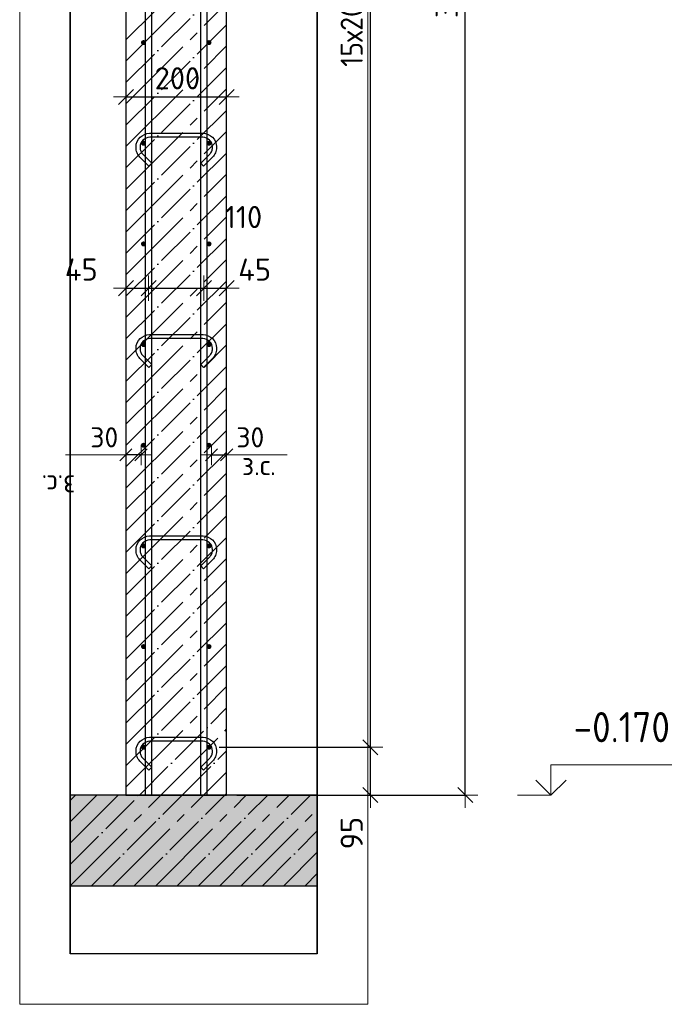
# Model space of a CAD drawing. Header units: millimetres. Extents: x -2258 to 68686, y -2266 to 30725.
# Tile 16 of 83: x 5283 to 6589, y 3010 to 4966. Entities that reach past the tile are written whole.
import ezdxf

# ---------------------------------------------------------------- set-up
doc = ezdxf.new("R2010")
doc.units = ezdxf.units.MM
doc.header["$PDMODE"] = 65
doc.linetypes.add('______11', pattern=[100, 80, -10, 0, -10])
doc.linetypes.add('______5', pattern=[220, 160, -20, 20, -20])
for name, color, linetype, lineweight in [('Standard', 7, 'Continuous', 25), ('Арм.стержн. вертикальными 1', 22, 'Continuous', 35), ('Арм.стержн.горизонт. 1', 180, 'Continuous', 35), ('Высотная отметки_ общее', 7, 'Continuous', 13), ('Размерная линия_ общее', 7, 'Continuous', 13), ('Размерная линия_ общее_1', 7, 'Continuous', 13)]:
    doc.layers.add(name, color=color, linetype=linetype, lineweight=lineweight)
doc.layers.add('Арм.стержн.Стяжки', color=7, linetype='Continuous', lineweight=35, true_color=0x501e0f)
doc.styles.add('ISOCPEUR', font='ISOCPEUR')
doc.dimstyles.new('DIMSTYLE_3', dxfattribs={"dimtxt": 44, "dimasz": 50, "dimexe": 0, "dimexo": 0, "dimgap": 22, "dimtad": 2, "dimdec": 0, "dimrnd": 5, "dimzin": 12, "dimdsep": 46, "dimtxsty": 'ISOCPEUR', "dimblk1": 'ALL_ML_STRICH', "dimblk2": 'ALL_ML_STRICH', "dimsah": 1, "dimcen": 0, "dimclrd": 7, "dimclre": 256, "dimclrt": 7, "dimadec": 0, "dimazin": 0, "dimtfac": 1, "dimtdec": 0, "dimtix": 1, "dimtmove": 2, "dimatfit": 3, "dimfxl": 0, "dimtzin": 0, "dimlwd": 0, "dimlwe": -3, "dimarcsym": 0})
doc.dimstyles.new('DIMSTYLE_7', dxfattribs={"dimtxt": 44, "dimasz": 50, "dimexe": 0, "dimexo": 0.001, "dimgap": 22, "dimtad": 2, "dimdec": 0, "dimrnd": 5, "dimzin": 12, "dimdsep": 46, "dimtxsty": 'ISOCPEUR', "dimblk1": 'ALL_ML_STRICH', "dimblk2": 'ALL_ML_STRICH', "dimsah": 1, "dimcen": 0, "dimse1": 1, "dimse2": 1, "dimclrd": 7, "dimclre": 256, "dimclrt": 7, "dimadec": 0, "dimazin": 0, "dimtfac": 1, "dimtdec": 0, "dimtix": 1, "dimtmove": 2, "dimatfit": 3, "dimfxl": 0, "dimtvp": 1.2, "dimtzin": 0, "dimlwd": 0, "dimlwe": -3, "dimarcsym": 0})
doc.dimstyles.new('DIMSTYLE_9', dxfattribs={"dimtxt": 40, "dimasz": 40, "dimexe": 0, "dimexo": 0.001, "dimgap": 20, "dimtad": 2, "dimdec": 0, "dimrnd": 5, "dimzin": 12, "dimdsep": 46, "dimtxsty": 'ISOCPEUR', "dimblk1": 'ALL_ML_STRICH', "dimblk2": 'ALL_ML_STRICH', "dimsah": 1, "dimcen": 0, "dimse1": 1, "dimse2": 1, "dimclrd": 7, "dimclre": 256, "dimclrt": 7, "dimadec": 0, "dimazin": 0, "dimtfac": 1, "dimtdec": 0, "dimtix": 1, "dimtmove": 2, "dimatfit": 3, "dimfxl": 0, "dimtvp": 1.2, "dimtzin": 0, "dimlwd": 0, "dimlwe": -3, "dimarcsym": 0})

# ---------------------------------------------------------------- blocks, each defined once
blk = doc.blocks.new('COMPLEX_ELEVATIONDIM_2')
at = {"layer": 'Высотная отметки_ общее', "color": 7, "linetype": 'Continuous', "lineweight": 13, "transparency": 33554687}
for p, q in [((6337.7, 3425.2), (6337.7, 3485.2)), ((6337.7, 3485.2), (6577.7, 3485.2)), ((6337.7, 3425.2), (6307.7, 3455.2)), ((6337.7, 3425.2), (6367.7, 3455.2)), ((6337.7, 3425.2), (6337.7, 3425.2)), ((6337.7, 3425.2), (6337.7, 3425.2)), ((6337.7, 3425.2), (6337.7, 3425.2)), ((6337.7, 3425.2), (6337.7, 3425.2))]:
    blk.add_line(p, q, dxfattribs=at)
blk.add_lwpolyline([(6337.7, 3425.2), (6277.7, 3425.2), (6277.7, 3425.2), (6271.6, 3425.2)], dxfattribs=at)
at = {"layer": 'Высотная отметки_ общее', "color": 7, "linetype": 'Continuous', "lineweight": 13, "transparency": 33554687, "insert": (6382.7, 3530.2), "char_height": 60, "width": 242.825, "attachment_point": 7, "style": 'ISOCPEUR'}
blk.add_mtext('\\W0.90;-0.170', dxfattribs=at)
blk = doc.blocks.new('ALL_ML_STRICH')
at = {"color": 0, "linetype": 'ByBlock', "lineweight": -2}
for p, q in [((0, -0.5), (0, 0.5)), ((-1, 0), (0.5, 0)), ((-0.3, -0.3), (0.3, 0.3))]:
    blk.add_line(p, q, dxfattribs=at)
blk = doc.blocks.new('*D33')
at = {"layer": 'DEFPOINTS', "color": 7, "linetype": 'Continuous', "lineweight": 13, "transparency": 33554687}
for p in [(5815.7, 6615.2), (5693.7, 3425.2), (6167.7, 3425.2)]:
    blk.add_point(p, dxfattribs=at)
at = {"layer": 'Размерная линия_ общее', "color": 253, "linetype": 'Continuous', "lineweight": -2, "true_color": 0xa0a0a0, "transparency": 33554687}
for p, q in [((5835.7, 6615.2), (6167.7, 6615.2)), ((5713.7, 3425.2), (6167.7, 3425.2))]:
    blk.add_line(p, q, dxfattribs=at)
at = {"layer": 'Размерная линия_ общее', "color": 7, "linetype": 'Continuous', "lineweight": -2, "transparency": 33554687}
blk.add_line((6167.7, 3425.2), (6167.7, 6615.2), dxfattribs=at)
at = {"layer": 'Размерная линия_ общее', "color": 7, "linetype": 'Continuous', "lineweight": 13, "transparency": 33554687, "xscale": 50, "yscale": 50, "zscale": 50}
for p, rotation in [((6167.7, 6615.2), 90), ((6167.7, 3425.2), 270)]:
    blk.add_blockref('ALL_ML_STRICH', p, dxfattribs=dict(at, rotation=rotation))
at = {"layer": 'Размерная линия_ общее', "color": 7, "linetype": 'Continuous', "lineweight": 13, "transparency": 33554687, "insert": (6130.7, 5026.8), "char_height": 44, "width": 176, "attachment_point": 5, "rotation": 90, "style": 'ISOCPEUR'}
blk.add_mtext('\\A1;{3190}', dxfattribs=at)
blk = doc.blocks.new('*D35')
at = {"layer": 'DEFPOINTS', "color": 7, "linetype": 'Continuous', "lineweight": 13, "transparency": 33554687}
for p in [(5658.7, 3520.2), (5693.7, 3425.2), (5979.1, 3425.2)]:
    blk.add_point(p, dxfattribs=at)
at = {"layer": 'Размерная линия_ общее', "color": 253, "linetype": 'Continuous', "lineweight": -2, "true_color": 0xa0a0a0, "transparency": 33554687}
for p, q in [((5678.7, 3520.2), (5979.1, 3520.2)), ((5713.7, 3425.2), (5979.1, 3425.2))]:
    blk.add_line(p, q, dxfattribs=at)
at = {"layer": 'Размерная линия_ общее', "color": 7, "linetype": 'Continuous', "lineweight": -2, "transparency": 33554687}
blk.add_line((5979.1, 3425.2), (5979.1, 3520.2), dxfattribs=at)
at = {"layer": 'Размерная линия_ общее', "color": 7, "linetype": 'Continuous', "lineweight": 13, "transparency": 33554687, "xscale": 50, "yscale": 50, "zscale": 50}
for p, rotation in [((5979.1, 3520.2), 90), ((5979.1, 3425.2), 270)]:
    blk.add_blockref('ALL_ML_STRICH', p, dxfattribs=dict(at, rotation=rotation))
at = {"layer": 'Размерная линия_ общее', "color": 7, "linetype": 'Continuous', "lineweight": 13, "transparency": 33554687, "insert": (5942.1, 3349.7), "char_height": 44, "width": 88, "attachment_point": 5, "rotation": 90, "style": 'ISOCPEUR'}
blk.add_mtext('\\A1;{95}', dxfattribs=at)
blk = doc.blocks.new('*D36')
at = {"layer": 'DEFPOINTS', "color": 7, "linetype": 'Continuous', "lineweight": 13, "transparency": 33554687}
for p in [(5658.7, 6520.2), (5658.7, 3520.2), (5979.1, 3520.2)]:
    blk.add_point(p, dxfattribs=at)
at = {"layer": 'Размерная линия_ общее', "color": 253, "linetype": 'Continuous', "lineweight": -2, "true_color": 0xa0a0a0, "transparency": 33554687}
for p, q in [((5678.7, 6520.2), (5979.1, 6520.2)), ((5678.7, 3520.2), (5979.1, 3520.2))]:
    blk.add_line(p, q, dxfattribs=at)
at = {"layer": 'Размерная линия_ общее', "color": 7, "linetype": 'Continuous', "lineweight": -2, "transparency": 33554687}
blk.add_line((5979.1, 3520.2), (5979.1, 6520.2), dxfattribs=at)
at = {"layer": 'Размерная линия_ общее', "color": 7, "linetype": 'Continuous', "lineweight": 13, "transparency": 33554687, "xscale": 50, "yscale": 50, "zscale": 50}
for p, rotation in [((5979.1, 6520.2), 90), ((5979.1, 3520.2), 270)]:
    blk.add_blockref('ALL_ML_STRICH', p, dxfattribs=dict(at, rotation=rotation))
at = {"layer": 'Размерная линия_ общее', "color": 7, "linetype": 'Continuous', "lineweight": 13, "transparency": 33554687, "insert": (5920.1, 4872.2), "char_height": 44, "width": 2.2, "attachment_point": 1, "rotation": 90, "line_spacing_factor": 0.60241, "style": 'ISOCPEUR'}
blk.add_mtext('\\W0.91;15х200=3000', dxfattribs=at)
blk = doc.blocks.new('*D40')
at = {"layer": 'DEFPOINTS', "color": 7, "linetype": 'Continuous', "lineweight": 13, "transparency": 33554687}
for p in [(5663.7, 4101), (5663.7, 4092.3), (5693.7, 4092.3)]:
    blk.add_point(p, dxfattribs=at)
at = {"layer": 'Размерная линия_ общее_1', "color": 7, "linetype": 'Continuous', "lineweight": -2, "transparency": 33554687}
blk.add_line((5663.7, 4101), (5693.7, 4101), dxfattribs=at)
at = {"layer": 'Размерная линия_ общее_1', "color": 7, "linetype": 'Continuous', "lineweight": 13, "transparency": 33554687, "xscale": 40, "yscale": 40, "zscale": 40, "rotation": 180}
blk.add_blockref('ALL_ML_STRICH', (5663.7, 4101), dxfattribs=at)
at = {"layer": 'Размерная линия_ общее_1', "color": 7, "linetype": 'Continuous', "lineweight": 13, "transparency": 33554687, "xscale": 40, "yscale": 40, "zscale": 40}
blk.add_blockref('ALL_ML_STRICH', (5693.7, 4101), dxfattribs=at)
at = {"layer": 'Размерная линия_ общее_1', "color": 7, "linetype": 'Continuous', "lineweight": 13, "transparency": 33554687, "insert": (5740.7, 4136), "char_height": 40, "width": 80, "attachment_point": 5, "style": 'ISOCPEUR'}
blk.add_mtext('\\A1;{30}', dxfattribs=at)
at = {"layer": 'Размерная линия_ общее_1', "color": 7, "linetype": 'Continuous', "lineweight": 13, "transparency": 33554687, "insert": (5724.2, 4100.8), "char_height": 40, "width": 2, "attachment_point": 1, "line_spacing_factor": 0.60241, "style": 'ISOCPEUR'}
blk.add_mtext('з.с.', dxfattribs=at)
blk = doc.blocks.new('*D41')
at = {"layer": 'DEFPOINTS', "color": 7, "linetype": 'Continuous', "lineweight": 13, "transparency": 33554687}
for p in [(5493.7, 4432.3), (5493.7, 4422.9), (5538.7, 4434.7)]:
    blk.add_point(p, dxfattribs=at)
at = {"layer": 'Размерная линия_ общее', "color": 7, "linetype": 'Continuous', "lineweight": -2, "transparency": 33554687}
blk.add_line((5493.7, 4432.3), (5538.7, 4432.3), dxfattribs=at)
at = {"layer": 'Размерная линия_ общее', "color": 7, "linetype": 'Continuous', "lineweight": 13, "transparency": 33554687, "xscale": 50, "yscale": 50, "zscale": 50, "rotation": 180}
blk.add_blockref('ALL_ML_STRICH', (5493.7, 4432.3), dxfattribs=at)
at = {"layer": 'Размерная линия_ общее', "color": 7, "linetype": 'Continuous', "lineweight": 13, "transparency": 33554687, "xscale": 50, "yscale": 50, "zscale": 50}
blk.add_blockref('ALL_ML_STRICH', (5538.7, 4432.3), dxfattribs=at)
at = {"layer": 'Размерная линия_ общее', "color": 7, "linetype": 'Continuous', "lineweight": 13, "transparency": 33554687, "insert": (5405, 4469.4), "char_height": 44, "width": 88, "attachment_point": 5, "style": 'ISOCPEUR'}
blk.add_mtext('\\A1;{45}', dxfattribs=at)
blk = doc.blocks.new('*D42')
at = {"layer": 'DEFPOINTS', "color": 7, "linetype": 'Continuous', "lineweight": 13, "transparency": 33554687}
for p in [(5538.7, 4434.7), (5538.7, 4432.3), (5648.7, 4438.6)]:
    blk.add_point(p, dxfattribs=at)
at = {"layer": 'Размерная линия_ общее', "color": 7, "linetype": 'Continuous', "lineweight": -2, "transparency": 33554687}
blk.add_line((5538.7, 4432.3), (5648.7, 4432.3), dxfattribs=at)
at = {"layer": 'Размерная линия_ общее', "color": 7, "linetype": 'Continuous', "lineweight": 13, "transparency": 33554687, "xscale": 50, "yscale": 50, "zscale": 50, "rotation": 180}
blk.add_blockref('ALL_ML_STRICH', (5538.7, 4432.3), dxfattribs=at)
at = {"layer": 'Размерная линия_ общее', "color": 7, "linetype": 'Continuous', "lineweight": 13, "transparency": 33554687, "xscale": 50, "yscale": 50, "zscale": 50}
blk.add_blockref('ALL_ML_STRICH', (5648.7, 4432.3), dxfattribs=at)
at = {"layer": 'Размерная линия_ общее', "color": 7, "linetype": 'Continuous', "lineweight": 13, "transparency": 33554687, "insert": (5727.2, 4573.7), "char_height": 44, "width": 132, "attachment_point": 5, "style": 'ISOCPEUR'}
blk.add_mtext('\\A1;{110}', dxfattribs=at)
blk = doc.blocks.new('*D43')
at = {"layer": 'DEFPOINTS', "color": 7, "linetype": 'Continuous', "lineweight": 13, "transparency": 33554687}
for p in [(5648.7, 4438.6), (5648.7, 4432.3), (5693.7, 4431.5)]:
    blk.add_point(p, dxfattribs=at)
at = {"layer": 'Размерная линия_ общее', "color": 7, "linetype": 'Continuous', "lineweight": -2, "transparency": 33554687}
blk.add_line((5648.7, 4432.3), (5693.7, 4432.3), dxfattribs=at)
at = {"layer": 'Размерная линия_ общее', "color": 7, "linetype": 'Continuous', "lineweight": 13, "transparency": 33554687, "xscale": 50, "yscale": 50, "zscale": 50, "rotation": 180}
blk.add_blockref('ALL_ML_STRICH', (5648.7, 4432.3), dxfattribs=at)
at = {"layer": 'Размерная линия_ общее', "color": 7, "linetype": 'Continuous', "lineweight": 13, "transparency": 33554687, "xscale": 50, "yscale": 50, "zscale": 50}
blk.add_blockref('ALL_ML_STRICH', (5693.7, 4432.3), dxfattribs=at)
at = {"layer": 'Размерная линия_ общее', "color": 7, "linetype": 'Continuous', "lineweight": 13, "transparency": 33554687, "insert": (5749.3, 4469.3), "char_height": 44, "width": 88, "attachment_point": 5, "style": 'ISOCPEUR'}
blk.add_mtext('\\A1;{45}', dxfattribs=at)
blk = doc.blocks.new('*D44')
at = {"layer": 'DEFPOINTS', "color": 7, "linetype": 'Continuous', "lineweight": 13, "transparency": 33554687}
for p in [(5493.7, 4812.3), (5493.7, 4802.9), (5693.7, 4811.5)]:
    blk.add_point(p, dxfattribs=at)
at = {"layer": 'Размерная линия_ общее', "color": 253, "linetype": 'Continuous', "lineweight": -2, "true_color": 0xa0a0a0, "transparency": 33554687}
for p, q in [((5493.7, 4812.3), (5493.7, 4812.3)), ((5693.7, 4812.3), (5693.7, 4812.3))]:
    blk.add_line(p, q, dxfattribs=at)
at = {"layer": 'Размерная линия_ общее', "color": 7, "linetype": 'Continuous', "lineweight": -2, "transparency": 33554687}
blk.add_line((5493.7, 4812.3), (5693.7, 4812.3), dxfattribs=at)
at = {"layer": 'Размерная линия_ общее', "color": 7, "linetype": 'Continuous', "lineweight": 13, "transparency": 33554687, "xscale": 50, "yscale": 50, "zscale": 50, "rotation": 180}
blk.add_blockref('ALL_ML_STRICH', (5493.7, 4812.3), dxfattribs=at)
at = {"layer": 'Размерная линия_ общее', "color": 7, "linetype": 'Continuous', "lineweight": 13, "transparency": 33554687, "xscale": 50, "yscale": 50, "zscale": 50}
blk.add_blockref('ALL_ML_STRICH', (5693.7, 4812.3), dxfattribs=at)
at = {"layer": 'Размерная линия_ общее', "color": 7, "linetype": 'Continuous', "lineweight": 13, "transparency": 33554687, "insert": (5595.9, 4849.3), "char_height": 44, "width": 132, "attachment_point": 5, "style": 'ISOCPEUR'}
blk.add_mtext('\\A1;{200}', dxfattribs=at)
blk = doc.blocks.new('*D45')
at = {"layer": 'DEFPOINTS', "color": 7, "linetype": 'Continuous', "lineweight": 13, "transparency": 33554687}
for p in [(5493.7, 4092.3), (5523.7, 4101), (5523.7, 4092.3)]:
    blk.add_point(p, dxfattribs=at)
at = {"layer": 'Размерная линия_ общее_1', "color": 7, "linetype": 'Continuous', "lineweight": -2, "transparency": 33554687}
blk.add_line((5523.7, 4101), (5493.7, 4101), dxfattribs=at)
at = {"layer": 'Размерная линия_ общее_1', "color": 7, "linetype": 'Continuous', "lineweight": 13, "transparency": 33554687, "xscale": 40, "yscale": 40, "zscale": 40}
for p, rotation in [((5493.7, 4101), 180), ((5523.7, 4101), 360)]:
    blk.add_blockref('ALL_ML_STRICH', p, dxfattribs=dict(at, rotation=rotation))
at = {"layer": 'Размерная линия_ общее_1', "color": 7, "linetype": 'Continuous', "lineweight": 13, "transparency": 33554687, "insert": (5450.7, 4136), "char_height": 40, "width": 80, "attachment_point": 5, "style": 'ISOCPEUR'}
blk.add_mtext('\\A1;{30}', dxfattribs=at)
at = {"layer": 'Размерная линия_ общее_1', "color": 7, "linetype": 'Continuous', "lineweight": 13, "transparency": 33554687, "insert": (5393.1, 4020.8), "char_height": 40, "width": 2, "attachment_point": 1, "rotation": 180, "line_spacing_factor": 0.60241, "style": 'ISOCPEUR'}
blk.add_mtext('з.с.', dxfattribs=at)

msp = doc.modelspace()

# ---------------------------------------------------------------- hatches: boundary and pattern name
at = {"linetype": 'Continuous', "lineweight": -3, "transparency": 33554687}
msp.add_hatch(color=7, dxfattribs=at).paths.add_polyline_path([(5382.7, 3425.2), (5382.7, 3245.2), (5873.8, 3245.2), (5873.8, 3425.2)])
at = {"layer": 'Арм.стержн.горизонт. 1', "linetype": 'Continuous', "lineweight": 50, "transparency": 33554687}
for points in [[(5533.7, 4920.2), (5533.3, 4922.2), (5532.2, 4923.8), (5530.6, 4924.9), (5528.7, 4925.2), (5526.8, 4924.9), (5525.1, 4923.8), (5524, 4922.2), (5523.7, 4920.2), (5524, 4918.3), (5525.1, 4916.7), (5526.8, 4915.6), (5528.7, 4915.2), (5530.6, 4915.6), (5532.2, 4916.7), (5533.3, 4918.3)], [(5663.7, 4920.2), (5663.3, 4922.2), (5662.2, 4923.8), (5660.6, 4924.9), (5658.7, 4925.2), (5656.8, 4924.9), (5655.1, 4923.8), (5654, 4922.2), (5653.7, 4920.2), (5654, 4918.3), (5655.1, 4916.7), (5656.8, 4915.6), (5658.7, 4915.2), (5660.6, 4915.6), (5662.2, 4916.7), (5663.3, 4918.3)], [(5533.7, 4720.2), (5533.3, 4722.2), (5532.2, 4723.8), (5530.6, 4724.9), (5528.7, 4725.2), (5526.8, 4724.9), (5525.1, 4723.8), (5524, 4722.2), (5523.7, 4720.2), (5524, 4718.3), (5525.1, 4716.7), (5526.8, 4715.6), (5528.7, 4715.2), (5530.6, 4715.6), (5532.2, 4716.7), (5533.3, 4718.3)], [(5663.7, 4720.2), (5663.3, 4722.2), (5662.2, 4723.8), (5660.6, 4724.9), (5658.7, 4725.2), (5656.8, 4724.9), (5655.1, 4723.8), (5654, 4722.2), (5653.7, 4720.2), (5654, 4718.3), (5655.1, 4716.7), (5656.8, 4715.6), (5658.7, 4715.2), (5660.6, 4715.6), (5662.2, 4716.7), (5663.3, 4718.3)], [(5533.7, 4520.2), (5533.3, 4522.2), (5532.2, 4523.8), (5530.6, 4524.9), (5528.7, 4525.2), (5526.8, 4524.9), (5525.1, 4523.8), (5524, 4522.2), (5523.7, 4520.2), (5524, 4518.3), (5525.1, 4516.7), (5526.8, 4515.6), (5528.7, 4515.2), (5530.6, 4515.6), (5532.2, 4516.7), (5533.3, 4518.3)], [(5663.7, 4520.2), (5663.3, 4522.2), (5662.2, 4523.8), (5660.6, 4524.9), (5658.7, 4525.2), (5656.8, 4524.9), (5655.1, 4523.8), (5654, 4522.2), (5653.7, 4520.2), (5654, 4518.3), (5655.1, 4516.7), (5656.8, 4515.6), (5658.7, 4515.2), (5660.6, 4515.6), (5662.2, 4516.7), (5663.3, 4518.3)], [(5533.7, 4320.2), (5533.3, 4322.2), (5532.2, 4323.8), (5530.6, 4324.9), (5528.7, 4325.2), (5526.8, 4324.9), (5525.1, 4323.8), (5524, 4322.2), (5523.7, 4320.2), (5524, 4318.3), (5525.1, 4316.7), (5526.8, 4315.6), (5528.7, 4315.2), (5530.6, 4315.6), (5532.2, 4316.7), (5533.3, 4318.3)], [(5663.7, 4320.2), (5663.3, 4322.2), (5662.2, 4323.8), (5660.6, 4324.9), (5658.7, 4325.2), (5656.8, 4324.9), (5655.1, 4323.8), (5654, 4322.2), (5653.7, 4320.2), (5654, 4318.3), (5655.1, 4316.7), (5656.8, 4315.6), (5658.7, 4315.2), (5660.6, 4315.6), (5662.2, 4316.7), (5663.3, 4318.3)], [(5533.7, 4120.2), (5533.3, 4122.2), (5532.2, 4123.8), (5530.6, 4124.9), (5528.7, 4125.2), (5526.8, 4124.9), (5525.1, 4123.8), (5524, 4122.2), (5523.7, 4120.2), (5524, 4118.3), (5525.1, 4116.7), (5526.8, 4115.6), (5528.7, 4115.2), (5530.6, 4115.6), (5532.2, 4116.7), (5533.3, 4118.3)], [(5663.7, 4120.2), (5663.3, 4122.2), (5662.2, 4123.8), (5660.6, 4124.9), (5658.7, 4125.2), (5656.8, 4124.9), (5655.1, 4123.8), (5654, 4122.2), (5653.7, 4120.2), (5654, 4118.3), (5655.1, 4116.7), (5656.8, 4115.6), (5658.7, 4115.2), (5660.6, 4115.6), (5662.2, 4116.7), (5663.3, 4118.3)], [(5533.7, 3920.2), (5533.3, 3922.2), (5532.2, 3923.8), (5530.6, 3924.9), (5528.7, 3925.2), (5526.8, 3924.9), (5525.1, 3923.8), (5524, 3922.2), (5523.7, 3920.2), (5524, 3918.3), (5525.1, 3916.7), (5526.8, 3915.6), (5528.7, 3915.2), (5530.6, 3915.6), (5532.2, 3916.7), (5533.3, 3918.3)], [(5663.7, 3920.2), (5663.3, 3922.2), (5662.2, 3923.8), (5660.6, 3924.9), (5658.7, 3925.2), (5656.8, 3924.9), (5655.1, 3923.8), (5654, 3922.2), (5653.7, 3920.2), (5654, 3918.3), (5655.1, 3916.7), (5656.8, 3915.6), (5658.7, 3915.2), (5660.6, 3915.6), (5662.2, 3916.7), (5663.3, 3918.3)], [(5533.7, 3720.2), (5533.3, 3722.2), (5532.2, 3723.8), (5530.6, 3724.9), (5528.7, 3725.2), (5526.8, 3724.9), (5525.1, 3723.8), (5524, 3722.2), (5523.7, 3720.2), (5524, 3718.3), (5525.1, 3716.7), (5526.8, 3715.6), (5528.7, 3715.2), (5530.6, 3715.6), (5532.2, 3716.7), (5533.3, 3718.3)], [(5663.7, 3720.2), (5663.3, 3722.2), (5662.2, 3723.8), (5660.6, 3724.9), (5658.7, 3725.2), (5656.8, 3724.9), (5655.1, 3723.8), (5654, 3722.2), (5653.7, 3720.2), (5654, 3718.3), (5655.1, 3716.7), (5656.8, 3715.6), (5658.7, 3715.2), (5660.6, 3715.6), (5662.2, 3716.7), (5663.3, 3718.3)], [(5533.7, 3520.2), (5533.3, 3522.2), (5532.2, 3523.8), (5530.6, 3524.9), (5528.7, 3525.2), (5526.8, 3524.9), (5525.1, 3523.8), (5524, 3522.2), (5523.7, 3520.2), (5524, 3518.3), (5525.1, 3516.7), (5526.8, 3515.6), (5528.7, 3515.2), (5530.6, 3515.6), (5532.2, 3516.7), (5533.3, 3518.3)], [(5663.7, 3520.2), (5663.3, 3522.2), (5662.2, 3523.8), (5660.6, 3524.9), (5658.7, 3525.2), (5656.8, 3524.9), (5655.1, 3523.8), (5654, 3522.2), (5653.7, 3520.2), (5654, 3518.3), (5655.1, 3516.7), (5656.8, 3515.6), (5658.7, 3515.2), (5660.6, 3515.6), (5662.2, 3516.7), (5663.3, 3518.3)]]:
    msp.add_hatch(color=4, dxfattribs=at).paths.add_polyline_path(points)

# ---------------------------------------------------------------- linework, layer by layer
at = {"color": 52, "linetype": 'Continuous', "lineweight": -3, "transparency": 33554687}
for p, q in [((5382.7, 7899.6), (5382.7, 3109.6)), ((5382.7, 3109.6), (5382.7, 7899.6)), ((5873.8, 7899.6), (5873.8, 3109.6)), ((5873.8, 3109.6), (5873.8, 7899.6)), ((5873.8, 3109.6), (5382.7, 3109.6)), ((5873.8, 3109.6), (5382.7, 3109.6))]:
    msp.add_line(p, q, dxfattribs=at)
at = {"color": 7, "linetype": 'Continuous', "lineweight": 25, "transparency": 33554687}
for p, q in [((5382.7, 3475.2), (5382.7, 3195.2)), ((5873.8, 3195.2), (5873.8, 3475.2)), ((5493.7, 3425.2), (5382.7, 3425.2)), ((5693.7, 3425.2), (5493.7, 3425.2)), ((5873.8, 3425.2), (5693.7, 3425.2)), ((5382.7, 3245.2), (5873.8, 3245.2))]:
    msp.add_line(p, q, dxfattribs=at)
at = {"color": 7, "linetype": '______11', "lineweight": -3, "transparency": 33554687}
for p, q in [((5382.7, 3372.2), (5435.8, 3425.2)), ((5382.7, 3287.3), (5520.6, 3425.2)), ((5425.5, 3245.2), (5605.5, 3425.2)), ((5510.3, 3245.2), (5690.3, 3425.2)), ((5595.2, 3245.2), (5775.2, 3425.2)), ((5680, 3245.2), (5860, 3425.2)), ((5764.9, 3245.2), (5873.8, 3354.1)), ((5849.7, 3245.2), (5873.8, 3269.3))]:
    msp.add_line(p, q, dxfattribs=at)
at = {"color": 7, "linetype": '______5', "lineweight": -3, "transparency": 33554687}
for p, q in [((5382.7, 3414.6), (5393.4, 3425.2)), ((5382.7, 3329.8), (5478.2, 3425.2)), ((5383.1, 3245.2), (5563.1, 3425.2)), ((5467.9, 3245.2), (5647.9, 3425.2)), ((5552.8, 3245.2), (5732.8, 3425.2)), ((5637.6, 3245.2), (5817.6, 3425.2)), ((5722.5, 3245.2), (5873.8, 3396.6)), ((5807.3, 3245.2), (5873.8, 3311.7))]:
    msp.add_line(p, q, dxfattribs=at)
at = {"layer": 'Standard', "color": 7, "linetype": 'Continuous', "lineweight": 25, "transparency": 33554687}
for p, q in [((5493.7, 6615.2), (5493.7, 3425.2)), ((5693.7, 3425.2), (5693.7, 6615.2)), ((5493.7, 3425.2), (5693.7, 3425.2))]:
    msp.add_line(p, q, dxfattribs=at)
at = {"layer": 'Standard', "color": 7, "linetype": '______11', "lineweight": -3, "transparency": 33554687}
for p, q in [((5493.7, 4925.6), (5693.7, 5125.6)), ((5493.7, 4840.8), (5693.7, 5040.8)), ((5493.7, 4755.9), (5693.7, 4955.9)), ((5493.7, 4671.1), (5693.7, 4871.1)), ((5493.7, 4586.2), (5693.7, 4786.2)), ((5493.7, 4501.4), (5693.7, 4701.4)), ((5493.7, 4416.5), (5693.7, 4616.5)), ((5493.7, 4331.7), (5693.7, 4531.7)), ((5493.7, 4246.8), (5693.7, 4446.8)), ((5493.7, 4162), (5693.7, 4362)), ((5493.7, 4077.1), (5693.7, 4277.1)), ((5493.7, 3992.3), (5693.7, 4192.3)), ((5493.7, 3907.4), (5693.7, 4107.4)), ((5493.7, 3822.5), (5693.7, 4022.5)), ((5493.7, 3737.7), (5693.7, 3937.7)), ((5493.7, 3652.8), (5693.7, 3852.8)), ((5493.7, 3568), (5693.7, 3768)), ((5493.7, 3483.1), (5693.7, 3683.1)), ((5520.6, 3425.2), (5693.7, 3598.3)), ((5605.5, 3425.2), (5693.7, 3513.4)), ((5690.3, 3425.2), (5693.7, 3428.6))]:
    msp.add_line(p, q, dxfattribs=at)
at = {"layer": 'Standard', "color": 7, "linetype": '______5', "lineweight": -3, "transparency": 33554687}
for p, q in [((5493.7, 4883.2), (5693.7, 5083.2)), ((5493.7, 4798.4), (5693.7, 4998.4)), ((5493.7, 4713.5), (5693.7, 4913.5)), ((5493.7, 4628.6), (5693.7, 4828.6)), ((5493.7, 4543.8), (5693.7, 4743.8)), ((5493.7, 4458.9), (5693.7, 4658.9)), ((5493.7, 4374.1), (5693.7, 4574.1)), ((5493.7, 4289.2), (5693.7, 4489.2)), ((5493.7, 4204.4), (5693.7, 4404.4)), ((5493.7, 4119.5), (5693.7, 4319.5)), ((5493.7, 4034.7), (5693.7, 4234.7)), ((5493.7, 3949.8), (5693.7, 4149.8)), ((5493.7, 3865), (5693.7, 4065)), ((5493.7, 3780.1), (5693.7, 3980.1)), ((5493.7, 3695.3), (5693.7, 3895.3)), ((5493.7, 3610.4), (5693.7, 3810.4)), ((5493.7, 3525.6), (5693.7, 3725.6)), ((5493.7, 3440.7), (5693.7, 3640.7)), ((5563.1, 3425.2), (5693.7, 3555.9)), ((5647.9, 3425.2), (5693.7, 3471))]:
    msp.add_line(p, q, dxfattribs=at)
at = {"layer": 'Standard', "color": 7, "linetype": 'Continuous', "lineweight": 13, "transparency": 33554687}
for p, q in [((5493.7, 4101), (5373.7, 4101)), ((5693.7, 4101), (5813.7, 4101))]:
    msp.add_line(p, q, dxfattribs=at)
msp.add_lwpolyline([(5282.7, 3009.6), (5973.8, 3009.6), (5973.8, 7999.6), (5282.7, 7999.6), (5282.7, 3009.6)], dxfattribs=at)
at = {"layer": 'Арм.стержн. вертикальными 1', "color": 34, "linetype": 'Continuous', "lineweight": 25, "transparency": 33554687}
for points in [[(5532.7, 3425.2), (5532.7, 7795.2), (5544.7, 7795.2), (5544.7, 3425.2), (5532.7, 3425.2)], [(5642.7, 3425.2), (5642.7, 7795.2), (5654.7, 7795.2), (5654.7, 3425.2), (5642.7, 3425.2)]]:
    msp.add_lwpolyline(points, dxfattribs=at)
at = {"layer": 'Арм.стержн.горизонт. 1', "color": 52, "linetype": 'Continuous', "lineweight": 25, "transparency": 33554687}
for p, q in [((5493.7, 3425.2), (5493.7, 3425.2)), ((5693.7, 3425.2), (5693.7, 3425.2))]:
    msp.add_line(p, q, dxfattribs=at)
at = {"layer": 'Арм.стержн.Стяжки', "color": 40, "linetype": 'Continuous', "lineweight": 25, "transparency": 33554687}
for points in [[(5642.2, 4680.5), (5660.1, 4698.4), (5661.3, 4699.8), (5662.4, 4701.3), (5663.4, 4702.9), (5664.1, 4704.6), (5664.8, 4706.3), (5665.2, 4708.1), (5665.5, 4710), (5665.7, 4711.9), (5665.7, 4713), (5665.2, 4716.6), (5664, 4720.3), (5662.1, 4723.6), (5659.8, 4726.4), (5657.1, 4728.7), (5653.7, 4730.5), (5650.1, 4731.7), (5646.4, 4732.2), (5540.9, 4732.2), (5537.3, 4731.7), (5533.6, 4730.5), (5530.3, 4728.7), (5527.5, 4726.4), (5525.3, 4723.6), (5523.4, 4720.3), (5522.2, 4716.6), (5521.7, 4713), (5521.7, 4711.9), (5521.8, 4710), (5522.1, 4708.1), (5522.6, 4706.3), (5523.2, 4704.6), (5524, 4702.9), (5524.9, 4701.3), (5526, 4699.8), (5527.3, 4698.4), (5545.1, 4680.5), (5539.5, 4674.9), (5521.4, 4692.9), (5519.7, 4694.8), (5518.2, 4696.9), (5516.9, 4699.2), (5515.8, 4701.5), (5514.9, 4704), (5514.3, 4706.5), (5513.8, 4709.1), (5513.7, 4711.6), (5513.7, 4713.6), (5514.3, 4718.4), (5516, 4723.5), (5518.6, 4728.2), (5521.9, 4732.1), (5525.7, 4735.3), (5530.4, 4737.9), (5535.5, 4739.6), (5540.3, 4740.2), (5647, 4740.2), (5651.9, 4739.6), (5656.9, 4737.9), (5661.6, 4735.3), (5665.5, 4732.1), (5668.7, 4728.2), (5671.3, 4723.5), (5673, 4718.4), (5673.7, 4713.6), (5673.7, 4711.6), (5673.5, 4709.1), (5673.1, 4706.5), (5672.4, 4704), (5671.5, 4701.5), (5670.4, 4699.2), (5669.1, 4696.9), (5667.6, 4694.8), (5665.9, 4692.9), (5647.9, 4674.9), (5642.2, 4680.5)], [(5642.2, 4280.5), (5660.1, 4298.4), (5661.3, 4299.8), (5662.4, 4301.3), (5663.4, 4302.9), (5664.1, 4304.6), (5664.8, 4306.3), (5665.2, 4308.1), (5665.5, 4310), (5665.7, 4311.9), (5665.7, 4313), (5665.2, 4316.6), (5664, 4320.3), (5662.1, 4323.6), (5659.8, 4326.4), (5657.1, 4328.7), (5653.7, 4330.5), (5650.1, 4331.7), (5646.4, 4332.2), (5540.9, 4332.2), (5537.3, 4331.7), (5533.6, 4330.5), (5530.3, 4328.7), (5527.5, 4326.4), (5525.3, 4323.6), (5523.4, 4320.3), (5522.2, 4316.6), (5521.7, 4313), (5521.7, 4311.9), (5521.8, 4310), (5522.1, 4308.1), (5522.6, 4306.3), (5523.2, 4304.6), (5524, 4302.9), (5524.9, 4301.3), (5526, 4299.8), (5527.3, 4298.4), (5545.1, 4280.5), (5539.5, 4274.9), (5521.4, 4292.9), (5519.7, 4294.8), (5518.2, 4296.9), (5516.9, 4299.2), (5515.8, 4301.5), (5514.9, 4304), (5514.3, 4306.5), (5513.8, 4309.1), (5513.7, 4311.6), (5513.7, 4313.6), (5514.3, 4318.4), (5516, 4323.5), (5518.6, 4328.2), (5521.9, 4332.1), (5525.7, 4335.3), (5530.4, 4337.9), (5535.5, 4339.6), (5540.3, 4340.2), (5647, 4340.2), (5651.9, 4339.6), (5656.9, 4337.9), (5661.6, 4335.3), (5665.5, 4332.1), (5668.7, 4328.2), (5671.3, 4323.5), (5673, 4318.4), (5673.7, 4313.6), (5673.7, 4311.6), (5673.5, 4309.1), (5673.1, 4306.5), (5672.4, 4304), (5671.5, 4301.5), (5670.4, 4299.2), (5669.1, 4296.9), (5667.6, 4294.8), (5665.9, 4292.9), (5647.9, 4274.9), (5642.2, 4280.5)], [(5642.2, 3880.5), (5660.1, 3898.4), (5661.3, 3899.8), (5662.4, 3901.3), (5663.4, 3902.9), (5664.1, 3904.6), (5664.8, 3906.3), (5665.2, 3908.1), (5665.5, 3910), (5665.7, 3911.9), (5665.7, 3913), (5665.2, 3916.6), (5664, 3920.3), (5662.1, 3923.6), (5659.8, 3926.4), (5657.1, 3928.7), (5653.7, 3930.5), (5650.1, 3931.7), (5646.4, 3932.2), (5540.9, 3932.2), (5537.3, 3931.7), (5533.6, 3930.5), (5530.3, 3928.7), (5527.5, 3926.4), (5525.3, 3923.6), (5523.4, 3920.3), (5522.2, 3916.6), (5521.7, 3913), (5521.7, 3911.9), (5521.8, 3910), (5522.1, 3908.1), (5522.6, 3906.3), (5523.2, 3904.6), (5524, 3902.9), (5524.9, 3901.3), (5526, 3899.8), (5527.3, 3898.4), (5545.1, 3880.5), (5539.5, 3874.9), (5521.4, 3892.9), (5519.7, 3894.8), (5518.2, 3896.9), (5516.9, 3899.2), (5515.8, 3901.5), (5514.9, 3904), (5514.3, 3906.5), (5513.8, 3909.1), (5513.7, 3911.6), (5513.7, 3913.6), (5514.3, 3918.4), (5516, 3923.5), (5518.6, 3928.2), (5521.9, 3932.1), (5525.7, 3935.3), (5530.4, 3937.9), (5535.5, 3939.6), (5540.3, 3940.2), (5647, 3940.2), (5651.9, 3939.6), (5656.9, 3937.9), (5661.6, 3935.3), (5665.5, 3932.1), (5668.7, 3928.2), (5671.3, 3923.5), (5673, 3918.4), (5673.7, 3913.6), (5673.7, 3911.6), (5673.5, 3909.1), (5673.1, 3906.5), (5672.4, 3904), (5671.5, 3901.5), (5670.4, 3899.2), (5669.1, 3896.9), (5667.6, 3894.8), (5665.9, 3892.9), (5647.9, 3874.9), (5642.2, 3880.5)], [(5642.2, 3480.5), (5660.1, 3498.4), (5661.3, 3499.8), (5662.4, 3501.3), (5663.4, 3502.9), (5664.1, 3504.6), (5664.8, 3506.3), (5665.2, 3508.1), (5665.5, 3510), (5665.7, 3511.9), (5665.7, 3513), (5665.2, 3516.6), (5664, 3520.3), (5662.1, 3523.6), (5659.8, 3526.4), (5657.1, 3528.7), (5653.7, 3530.5), (5650.1, 3531.7), (5646.4, 3532.2), (5540.9, 3532.2), (5537.3, 3531.7), (5533.6, 3530.5), (5530.3, 3528.7), (5527.5, 3526.4), (5525.3, 3523.6), (5523.4, 3520.3), (5522.2, 3516.6), (5521.7, 3513), (5521.7, 3511.9), (5521.8, 3510), (5522.1, 3508.1), (5522.6, 3506.3), (5523.2, 3504.6), (5524, 3502.9), (5524.9, 3501.3), (5526, 3499.8), (5527.3, 3498.4), (5545.1, 3480.5), (5539.5, 3474.9), (5521.4, 3492.9), (5519.7, 3494.8), (5518.2, 3496.9), (5516.9, 3499.2), (5515.8, 3501.5), (5514.9, 3504), (5514.3, 3506.5), (5513.8, 3509.1), (5513.7, 3511.6), (5513.7, 3513.6), (5514.3, 3518.4), (5516, 3523.5), (5518.6, 3528.2), (5521.9, 3532.1), (5525.7, 3535.3), (5530.4, 3537.9), (5535.5, 3539.6), (5540.3, 3540.2), (5647, 3540.2), (5651.9, 3539.6), (5656.9, 3537.9), (5661.6, 3535.3), (5665.5, 3532.1), (5668.7, 3528.2), (5671.3, 3523.5), (5673, 3518.4), (5673.7, 3513.6), (5673.7, 3511.6), (5673.5, 3509.1), (5673.1, 3506.5), (5672.4, 3504), (5671.5, 3501.5), (5670.4, 3499.2), (5669.1, 3496.9), (5667.6, 3494.8), (5665.9, 3492.9), (5647.9, 3474.9), (5642.2, 3480.5)]]:
    msp.add_lwpolyline(points, dxfattribs=at)

# ---------------------------------------------------------------- block references
at = {"layer": 'Высотная отметки_ общее', "color": 7, "linetype": 'Continuous', "lineweight": 13, "transparency": 33554687}
msp.add_blockref('COMPLEX_ELEVATIONDIM_2', (0, 0), dxfattribs=at)

# ---------------------------------------------------------------- dimensions: what is measured, and where the dimension line sits
at = {"layer": 'Размерная линия_ общее', "color": 7, "linetype": 'Continuous', "lineweight": 13, "transparency": 33554687}
for base, p2, picture, middle in [((6167.7, 6615.2), (5835.7, 6615.2), '*D33', (6130.7, 5026.8)), ((5979.1, 3520.2), (5678.7, 3520.2), '*D35', (5942.1, 3349.7))]:
    dim = msp.add_linear_dim(base=base, p1=(5713.7, 3425.2), p2=p2, angle=90, dimstyle='DIMSTYLE_3', override={"dimpost": '<>', "dimclrd": 7, "dimclre": 253, "dimclrt": 7, "dimlwd": 0, "dimlwe": 65533}, dxfattribs=at)
    dim.commit()
    dim.dimension.update_dxf_attribs({"geometry": picture, "text_midpoint": middle, "dimtype": 160})
dim = msp.add_linear_dim(base=(5979.1, 6520.2), p1=(5678.7, 3520.2), p2=(5678.7, 6520.2), angle=90, text='\\W0.91;15х200=3000', dimstyle='DIMSTYLE_3', override={"dimpost": '<>', "dimclrd": 7, "dimclre": 253, "dimclrt": 7, "dimlwd": 0, "dimlwe": 65533}, dxfattribs=at)
dim.commit()
dim.dimension.update_dxf_attribs({"geometry": '*D36', "text_midpoint": (5957.1, 5020.2), "dimtype": 160})
for base, p1, p2, dimstyle, picture, middle in [((5693.7, 4812.3), (5493.7, 4812.3), (5693.7, 4812.3), 'DIMSTYLE_3', '*D44', (5595.9, 4849.3)), ((5648.7, 4432.3), (5538.7, 4434.7), (5648.7, 4438.6), 'DIMSTYLE_7', '*D42', (5727.2, 4573.7)), ((5538.7, 4432.3), (5493.7, 4422.9), (5538.7, 4434.7), 'DIMSTYLE_7', '*D41', (5405, 4469.4)), ((5693.7, 4432.3), (5648.7, 4438.6), (5693.7, 4431.5), 'DIMSTYLE_7', '*D43', (5749.3, 4469.3))]:
    dim = msp.add_linear_dim(base=base, p1=p1, p2=p2, dimstyle=dimstyle, override={"dimpost": '<>', "dimclrd": 7, "dimclre": 253, "dimclrt": 7, "dimlwd": 0, "dimlwe": 65533}, dxfattribs=at)
    dim.commit()
    dim.dimension.update_dxf_attribs({"geometry": picture, "text_midpoint": middle, "dimtype": 160})
at = {"layer": 'Размерная линия_ общее_1', "color": 7, "linetype": 'Continuous', "lineweight": 13, "transparency": 33554687}
dim = msp.add_linear_dim(base=(5493.7, 4101), p1=(5523.7, 4092.3), p2=(5493.7, 4092.3), angle=180, text='<>\\Xз.с.', dimstyle='DIMSTYLE_9', override={"dimpost": '<>', "dimclrd": 7, "dimclre": 253, "dimclrt": 7, "dimlwd": 0, "dimlwe": 65533}, dxfattribs=at)
dim.commit()
dim.dimension.update_dxf_attribs({"geometry": '*D45', "text_midpoint": (5450.7, 4136), "dimtype": 160})
dim = msp.add_linear_dim(base=(5693.7, 4101), p1=(5663.7, 4092.3), p2=(5693.7, 4092.3), text='<>\\Xз.с.', dimstyle='DIMSTYLE_9', override={"dimpost": '<>', "dimclrd": 7, "dimclre": 253, "dimclrt": 7, "dimlwd": 0, "dimlwe": 65533}, dxfattribs=at)
dim.commit()
dim.dimension.update_dxf_attribs({"geometry": '*D40', "text_midpoint": (5740.7, 4136), "dimtype": 160})

doc.saveas('drawing.dxf')
